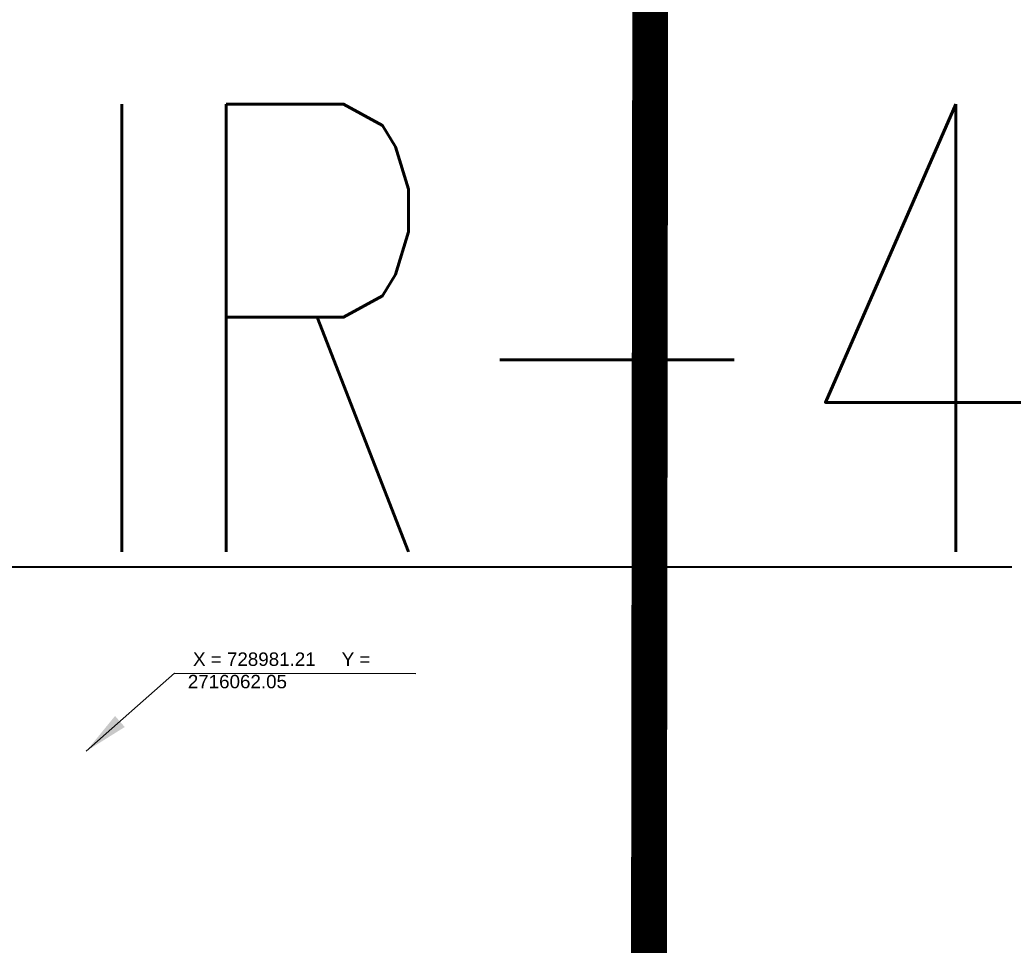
# Model space of a CAD drawing. Header units: inches. Extents: x 727810 to 1461440, y 2714588 to 5435005.
# Tile 122 of 233: x 728980 to 728991, y 2716060 to 2716070. Entities that reach past the tile are written whole.
import ezdxf

# ---------------------------------------------------------------- set-up
doc = ezdxf.new("R2010")
doc.units = ezdxf.units.IN
doc.header["$MEASUREMENT"] = 0
for name, color, linetype in [('DETAILS', 7, 'Continuous'), ('Inverter Room', 7, 'Continuous'), ('tranch', 7, 'Continuous')]:
    doc.layers.add(name, color=color, linetype=linetype)
doc.styles.add('ROMANS', font='ROMANS.shx', dxfattribs={"height": 10})
doc.styles.get("Standard").update_dxf_attribs({"font": 'arial.ttf'})
doc.dimstyles.new('AM_ISO$7', dxfattribs={"dimtxt": 3.5, "dimasz": 3.5, "dimexe": 1, "dimexo": 1, "dimgap": 1.5, "dimtad": 1, "dimdsep": 46, "dimtxsty": 'Standard', "dimcen": 0, "dimclrd": 256, "dimclre": 256, "dimclrt": 2, "dimadec": 0, "dimazin": 2, "dimtp": 0.1, "dimtm": 0.1, "dimtfac": 0.71, "dimtdec": 3, "dimtmove": 0, "dimatfit": 3, "dimfxl": 1, "dimlwd": -1, "dimlwe": -1, "dimarcsym": 1})
doc.dimstyles.new('ROMANS$7', dxfattribs={"dimscale": 100, "dimtxt": 2.5, "dimasz": 2, "dimexe": 20, "dimexo": 20, "dimgap": 0.5, "dimtad": 1, "dimdec": 0, "dimrnd": 5, "dimzin": 0, "dimdsep": 46, "dimtxsty": 'ROMANS', "dimcen": 0.09, "dimdle": 20, "dimclrd": 256, "dimclre": 256, "dimclrt": 3, "dimadec": 0, "dimazin": 0, "dimtfac": 20, "dimtdec": 0, "dimtix": 1, "dimtmove": 2, "dimatfit": 3, "dimfxl": 1, "dimtolj": 1, "dimtzin": 0, "dimarcsym": 0})

msp = doc.modelspace()

# ---------------------------------------------------------------- linework, layer by layer
at = {"color": 3, "lineweight": 40, "elevation": 0.29098}
msp.add_lwpolyline([(728966.5268, 2716064.10095), (729006.17254, 2716064.10095), (729006.17254, 2716037.10428), (728966.5268, 2716037.10428)], close=True, dxfattribs=at)
at = {"layer": 'tranch', "const_width": 0.4}
msp.add_lwpolyline([(728987.5783, 2716101.04171), (728987.48993, 2716034.12645)], dxfattribs=at)

# ---------------------------------------------------------------- texts
at = {"color": 3, "lineweight": 40, "insert": (728982.37592, 2716063.14356, 0.72996), "char_height": 0.15, "width": 2.937313, "attachment_point": 1}
msp.add_mtext(' X = 728981.21     Y = 2716062.05', dxfattribs=at)
at = {"layer": 'DETAILS', "color": 3, "style": 'ROMANS', "width": 0.8}
msp.add_text('IR-4', height=5, dxfattribs=at).set_placement((728980.95382, 2716064.2695, 0.43397))

# ---------------------------------------------------------------- leaders
at = {"color": 3, "lineweight": 40}
msp.add_leader([(728981.24305, 2716062.04178, 0.87796), (728982.22818, 2716062.91139, 0.87796), (728984.92144, 2716062.91002, 0.87796)], dimstyle='AM_ISO$7', override={"dimasz": 0.5, "dimtad": 0}, dxfattribs=at)
at = {"layer": 'Inverter Room', "ltscale": 0.5}
msp.add_leader([(728920.51817, 2716090.90821, 0.21638), (728921.01984, 2716090.09008, 0.21638), (728921.34999, 2716090.09544, 0.21638)], dimstyle='ROMANS$7', override={"dimtxt": 150, "dimgap": 0.5, "dimtad": 0, "dimtfill": 1, "dimarcsym": 1}, dxfattribs=at)

doc.saveas('drawing.dxf')
